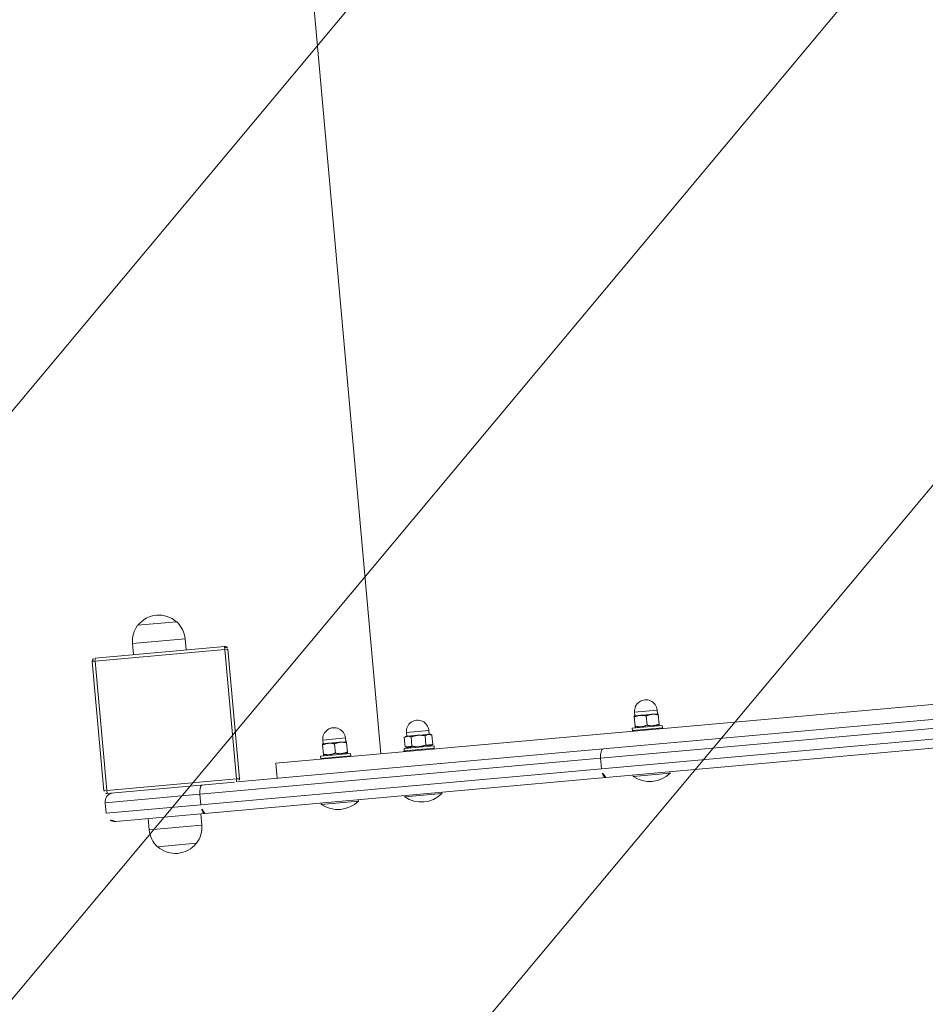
# Model space of a CAD drawing. Header units: feet. Extents: x 7493042 to 7493387, y 5986509 to 5986725.
# Tile 33 of 73: x 7493221.08 to 7493221.68, y 5986659.659 to 5986660.312. Entities that reach past the tile are written whole.
import ezdxf

# ---------------------------------------------------------------- set-up
doc = ezdxf.new("R2010")
doc.units = ezdxf.units.FT
doc.header["$MEASUREMENT"] = 0
for name, color, linetype, lineweight in [('_k_kreskowanie', 250, 'CONTINUOUS', 5), ('_k_urzadzenia', 250, 'CONTINUOUS', 13), ('_k_widok', 7, 'CONTINUOUS', 18), ('_k_wymiar', 7, 'CONTINUOUS', 13), ('_k_ściany', 7, 'CONTINUOUS', 35)]:
    doc.layers.add(name, color=color, linetype=linetype, lineweight=lineweight)

# ---------------------------------------------------------------- blocks, each defined once
blk = doc.blocks.new('42221')
at = {"layer": '_k_urzadzenia', "lineweight": 13}
for p, q in [((-4.572248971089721, 1.638266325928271), (-4.572248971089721, 0.7282663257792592)), ((-4.601248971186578, 0.945315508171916), (-4.601248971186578, 1.421217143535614)), ((-4.595248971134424, 1.423434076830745), (-4.595248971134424, 0.9430985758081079)), ((-4.588248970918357, 0.9430985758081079), (-4.588248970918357, 1.423434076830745)), ((-4.582248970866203, 1.421217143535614), (-4.582248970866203, 0.945315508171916)), ((-4.602150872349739, 0.9634413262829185), (-4.602150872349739, 0.9880913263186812)), ((-4.602150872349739, 0.9880913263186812), (-4.601248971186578, 0.9880913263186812)), ((-4.572248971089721, 0.985266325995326), (-4.571748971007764, 0.9857663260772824)), ((-4.571748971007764, 0.9857663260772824), (-4.571748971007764, 0.9657663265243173)), ((-4.571748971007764, 0.9857663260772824), (-4.570248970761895, 0.9857663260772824)), ((-4.570248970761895, 0.9857663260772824), (-4.570248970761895, 0.9657663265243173)), ((-4.570248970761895, 0.983066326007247), (-4.569844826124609, 0.9837663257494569)), ((-4.569130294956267, 0.9837663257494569), (-4.56296350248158, 0.9837663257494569)), ((-4.562248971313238, 0.9797663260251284), (-4.562248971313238, 0.9837663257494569)), ((-4.562248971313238, 0.9832663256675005), (-4.559748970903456, 0.9832663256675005)), ((-4.562248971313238, 0.9717663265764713), (-4.562248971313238, 0.9797663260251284)), ((-4.559748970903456, 0.9682663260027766), (-4.559748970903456, 0.9832663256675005)), ((-4.569130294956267, 0.9757663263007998), (-4.56296350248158, 0.9757663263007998)), ((-4.570248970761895, 0.9684663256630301), (-4.569844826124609, 0.9677663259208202)), ((-4.569130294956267, 0.9677663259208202), (-4.56296350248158, 0.9677663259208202)), ((-4.562248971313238, 0.9677663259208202), (-4.562248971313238, 0.9717663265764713)), ((-4.562248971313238, 0.9682663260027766), (-4.559748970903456, 0.9682663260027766)), ((-4.602150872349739, 0.9634413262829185), (-4.601248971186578, 0.9634413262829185)), ((-4.572248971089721, 0.9662663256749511), (-4.571748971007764, 0.9657663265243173)), ((-4.571748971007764, 0.9657663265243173), (-4.570248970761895, 0.9657663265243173)), ((-4.601248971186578, 0.945315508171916), (-4.601248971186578, 0.6785343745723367)), ((-4.595248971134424, 0.6763174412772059), (-4.595248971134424, 0.9430985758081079)), ((-4.595248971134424, 0.9430985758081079), (-4.588248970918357, 0.9430985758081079)), ((-4.588248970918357, 0.9430985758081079), (-4.588248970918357, 0.6763174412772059)), ((-4.582248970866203, 0.7019908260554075), (-4.582248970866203, 0.945315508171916)), ((-4.602150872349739, 0.8115407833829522), (-4.602150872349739, 0.836190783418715)), ((-4.602150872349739, 0.836190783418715), (-4.601248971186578, 0.836190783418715)), ((-4.572248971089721, 0.8333657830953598), (-4.571748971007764, 0.8338657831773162)), ((-4.571748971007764, 0.8338657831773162), (-4.571748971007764, 0.813865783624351)), ((-4.571748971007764, 0.8338657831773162), (-4.570248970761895, 0.8338657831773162)), ((-4.570248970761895, 0.8338657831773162), (-4.570248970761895, 0.813865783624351)), ((-4.570248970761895, 0.8311657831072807), (-4.569130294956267, 0.8331033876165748)), ((-4.569130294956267, 0.8331033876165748), (-4.56296350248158, 0.8331033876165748)), ((-4.562248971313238, 0.8318657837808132), (-4.56296350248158, 0.8331033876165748)), ((-4.562248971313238, 0.8307939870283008), (-4.562248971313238, 0.8318657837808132)), ((-4.562248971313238, 0.8313657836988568), (-4.559748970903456, 0.8313657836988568)), ((-4.562248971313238, 0.8238657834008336), (-4.562248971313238, 0.8307939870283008)), ((-4.559748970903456, 0.8163657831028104), (-4.559748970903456, 0.8313657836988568)), ((-4.569130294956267, 0.8284845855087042), (-4.56296350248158, 0.8284845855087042)), ((-4.562248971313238, 0.816937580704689), (-4.562248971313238, 0.8238657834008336)), ((-4.570248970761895, 0.8165657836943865), (-4.569130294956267, 0.8146281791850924)), ((-4.569130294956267, 0.819246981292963), (-4.56296350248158, 0.819246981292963)), ((-4.562248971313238, 0.8158657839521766), (-4.562248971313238, 0.816937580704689)), ((-4.562248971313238, 0.8163657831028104), (-4.559748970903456, 0.8163657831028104)), ((-4.602150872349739, 0.8115407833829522), (-4.601248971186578, 0.8115407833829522)), ((-4.572248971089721, 0.8143657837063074), (-4.571748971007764, 0.813865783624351)), ((-4.571748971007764, 0.813865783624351), (-4.570248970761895, 0.813865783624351)), ((-4.569130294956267, 0.8146281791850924), (-4.56296350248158, 0.8146281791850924)), ((-4.562248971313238, 0.8158657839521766), (-4.56296350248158, 0.8146281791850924)), ((-3.832248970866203, 0.7982663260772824), (-4.572248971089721, 0.7982663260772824)), ((-4.602150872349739, 0.7559413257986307), (-4.602150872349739, 0.7805913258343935)), ((-4.602150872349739, 0.7805913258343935), (-4.601248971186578, 0.7805913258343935)), ((-4.572248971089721, 0.7777663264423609), (-4.571748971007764, 0.7782663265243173)), ((-4.571748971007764, 0.7782663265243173), (-4.571748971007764, 0.7582663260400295)), ((-4.571748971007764, 0.7782663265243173), (-4.570248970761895, 0.7782663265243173)), ((-4.570248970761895, 0.7782663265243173), (-4.570248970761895, 0.7582663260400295)), ((-4.570248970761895, 0.7755663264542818), (-4.569844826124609, 0.7762663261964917)), ((-4.569130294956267, 0.7762663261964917), (-4.56296350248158, 0.7762663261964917)), ((-4.562248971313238, 0.7722663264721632), (-4.562248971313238, 0.7762663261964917)), ((-4.562248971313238, 0.7757663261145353), (-4.559748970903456, 0.7757663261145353)), ((-4.562248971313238, 0.7642663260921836), (-4.562248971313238, 0.7722663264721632)), ((-4.559748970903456, 0.7607663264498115), (-4.559748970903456, 0.7757663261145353)), ((-4.569130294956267, 0.7682663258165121), (-4.56296350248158, 0.7682663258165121)), ((-4.562248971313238, 0.7602663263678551), (-4.562248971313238, 0.7642663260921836)), ((-4.572248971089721, 0.7587663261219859), (-4.571748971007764, 0.7582663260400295)), ((-4.571748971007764, 0.7582663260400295), (-4.570248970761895, 0.7582663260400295)), ((-4.570248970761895, 0.760966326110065), (-4.569844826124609, 0.7602663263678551)), ((-4.569130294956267, 0.7602663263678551), (-4.56296350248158, 0.7602663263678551)), ((-4.562248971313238, 0.7607663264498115), (-4.559748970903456, 0.7607663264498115)), ((-4.602150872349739, 0.7559413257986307), (-4.601248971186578, 0.7559413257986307)), ((-4.572248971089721, 0.7282663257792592), (-4.582248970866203, 0.7282663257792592)), ((-4.58234897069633, 0.6998557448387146), (-4.58234897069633, 0.6151663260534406)), ((-4.494148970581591, 0.7033663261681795), (-4.580348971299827, 0.7033663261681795)), ((-4.580348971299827, 0.6151663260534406), (-4.580348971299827, 0.701366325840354)), ((-4.580348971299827, 0.701366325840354), (-4.494148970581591, 0.701366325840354)), ((-4.494148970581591, 0.701366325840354), (-4.494148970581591, 0.6151663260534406)), ((-4.492148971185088, 0.6151663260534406), (-4.492148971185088, 0.701366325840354)), ((-4.608748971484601, 0.6757663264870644), (-4.608748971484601, 0.6407663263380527)), ((-4.601248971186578, 0.6757663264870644), (-4.608748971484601, 0.6757663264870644)), ((-4.601248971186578, 0.6192663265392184), (-4.601248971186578, 0.6785343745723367)), ((-4.595248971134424, 0.6763174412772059), (-4.595248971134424, 0.6132663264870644)), ((-4.595248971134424, 0.6763174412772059), (-4.588248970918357, 0.6763174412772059)), ((-4.588248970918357, 0.6132663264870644), (-4.588248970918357, 0.6763174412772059)), ((-4.492148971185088, 0.6757663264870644), (-4.484748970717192, 0.6757663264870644)), ((-4.484748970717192, 0.6407663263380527), (-4.484748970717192, 0.6757663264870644)), ((-4.620464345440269, 0.6452663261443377), (-4.620464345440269, 0.6712663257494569)), ((-4.473033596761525, 0.6712663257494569), (-4.473033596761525, 0.6452663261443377)), ((-4.601248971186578, 0.6407663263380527), (-4.608748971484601, 0.6407663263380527)), ((-4.492148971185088, 0.6407663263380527), (-4.484748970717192, 0.6407663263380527)), ((-4.494148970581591, 0.6151663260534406), (-4.580348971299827, 0.6151663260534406)), ((-4.595248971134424, 0.6132663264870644), (-4.588248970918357, 0.6132663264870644)), ((-4.580348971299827, 0.613166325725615), (-4.494148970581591, 0.613166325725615))]:
    blk.add_line(p, q, dxfattribs=at)
for centre, radius, start, end in [((-4.587428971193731, 0.9757663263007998), 0.01920000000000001, 140.0643322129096, 219.9356677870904), ((-4.559748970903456, 0.9757663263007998), 0.007500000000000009, 270, 90), ((-4.587428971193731, 0.8238657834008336), 0.01920000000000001, 140.0643322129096, 219.9356677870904), ((-4.559748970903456, 0.8238657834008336), 0.00750000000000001, 270, 90), ((-4.587428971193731, 0.7682663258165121), 0.01920000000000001, 140.0643322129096, 219.9356677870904), ((-4.559748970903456, 0.7682663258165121), 0.007500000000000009, 270, 90), ((-4.580348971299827, 0.701366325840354), 0.001999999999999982, 90, 162.5616202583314), ((-4.494148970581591, 0.701366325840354), 0.00200000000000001, 0, 90), ((-4.608748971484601, 0.6582663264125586), 0.01749999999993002, 90, 132.0246275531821), ((-4.484748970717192, 0.6582663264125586), 0.01749999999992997, 47.97537244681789, 90), ((-4.608533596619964, 0.6582663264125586), 0.01749999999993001, 132.9811010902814, 227.0188989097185), ((-4.48496434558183, 0.6582663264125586), 0.01749999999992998, 312.9811010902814, 47.01889890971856), ((-4.608748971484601, 0.6582663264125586), 0.01749999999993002, 227.9753724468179, 270), ((-4.484748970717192, 0.6582663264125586), 0.01749999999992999, 270, 312.0246275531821), ((-4.595248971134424, 0.6192663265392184), 0.006000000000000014, 180, 270), ((-4.588248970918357, 0.6192663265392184), 0.006000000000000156, 270, 349.5246861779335), ((-4.580348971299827, 0.6151663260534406), 0.00200000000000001, 180, 270), ((-4.494148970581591, 0.6151663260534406), 0.00200000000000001, 270, 0)]:
    blk.add_arc(centre, radius, start, end, dxfattribs=at)
for centre, major_axis, ratio, start_param, end_param in [((-4.595248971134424, 0.945315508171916), (-0.005999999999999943, -2.919845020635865e-18), 0.3694888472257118, 0, 1.570796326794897), ((-4.588248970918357, 0.945315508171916), (0.005999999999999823, -1.539988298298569e-17), 0.3694888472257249, 4.712388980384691, 6.283185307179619), ((-4.595248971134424, 0.6785343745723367), (-0.006000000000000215, 1.351040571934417e-17), 0.3694888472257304, 0, 1.570796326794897), ((-4.588248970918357, 0.6785343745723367), (0.005999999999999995, -3.066249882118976e-17), 0.3694888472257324, 4.712388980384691, 6.10035659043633)]:
    blk.add_ellipse(centre, major_axis=major_axis, ratio=ratio, start_param=start_param, end_param=end_param, dxfattribs=at)
for points, weights in [([(-4.569844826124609, 0.983766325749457), (-4.569844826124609, 0.983766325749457), (-4.569130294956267, 0.9837663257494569)], [1.077350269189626, 1.077350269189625, 1]), ([(-4.569130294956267, 0.9837663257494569), (-4.570463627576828, 0.9797663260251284), (-4.569130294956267, 0.9757663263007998)], [1, 1.154700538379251, 1]), ([(-4.562248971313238, 0.9797663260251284), (-4.562248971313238, 0.981622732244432), (-4.56296350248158, 0.9837663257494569)], [1, 1.03795484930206, 1]), ([(-4.56296350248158, 0.9837663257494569), (-4.562248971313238, 0.9837663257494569), (-4.562248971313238, 0.9837663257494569)], [1, 1.03795484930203, 1]), ([(-4.56296350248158, 0.9757663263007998), (-4.562248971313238, 0.9779099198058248), (-4.562248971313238, 0.9797663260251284)], [1, 1.037954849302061, 1]), ([(-4.569130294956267, 0.9757663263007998), (-4.570463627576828, 0.9717663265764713), (-4.569130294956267, 0.9677663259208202)], [1, 1.154700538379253, 1]), ([(-4.562248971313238, 0.9717663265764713), (-4.562248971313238, 0.9736227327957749), (-4.56296350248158, 0.9757663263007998)], [1, 1.037954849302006, 1]), ([(-4.569130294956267, 0.9677663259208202), (-4.569844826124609, 0.9677663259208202), (-4.569844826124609, 0.9677663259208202)], [1, 1.077350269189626, 1.077350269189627]), ([(-4.56296350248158, 0.9677663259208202), (-4.562248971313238, 0.9699099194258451), (-4.562248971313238, 0.9717663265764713)], [1, 1.037954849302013, 1]), ([(-4.562248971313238, 0.9677663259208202), (-4.562248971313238, 0.9677663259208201), (-4.56296350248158, 0.9677663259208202)], [1, 1.037954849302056, 1]), ([(-4.569130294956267, 0.8331033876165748), (-4.570463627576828, 0.8307939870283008), (-4.569130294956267, 0.8284845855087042)], [1, 1.154700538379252, 1]), ([(-4.562248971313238, 0.8307939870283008), (-4.562248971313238, 0.8318657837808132), (-4.56296350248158, 0.8331033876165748)], [1, 1.037954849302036, 1]), ([(-4.56296350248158, 0.8284845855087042), (-4.562248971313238, 0.8297221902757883), (-4.562248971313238, 0.8307939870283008)], [1, 1.03795484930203, 1]), ([(-4.569130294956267, 0.8284845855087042), (-4.570463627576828, 0.8238657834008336), (-4.569130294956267, 0.819246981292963)], [1, 1.154700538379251, 1]), ([(-4.562248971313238, 0.8238657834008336), (-4.562248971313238, 0.8260093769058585), (-4.56296350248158, 0.8284845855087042)], [1, 1.03795484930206, 1]), ([(-4.56296350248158, 0.819246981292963), (-4.562248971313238, 0.8217221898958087), (-4.562248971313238, 0.8238657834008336)], [1, 1.037954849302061, 1]), ([(-4.569130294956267, 0.819246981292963), (-4.570463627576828, 0.816937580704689), (-4.569130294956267, 0.8146281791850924)], [1, 1.154700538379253, 1]), ([(-4.562248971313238, 0.816937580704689), (-4.562248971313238, 0.8180093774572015), (-4.56296350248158, 0.819246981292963)], [1, 1.037954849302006, 1]), ([(-4.56296350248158, 0.8146281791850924), (-4.562248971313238, 0.8158657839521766), (-4.562248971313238, 0.816937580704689)], [1, 1.037954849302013, 1]), ([(-4.569844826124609, 0.7762663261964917), (-4.569844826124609, 0.7762663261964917), (-4.569130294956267, 0.7762663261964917)], [1.077350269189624, 1.077350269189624, 1]), ([(-4.569130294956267, 0.7762663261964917), (-4.570463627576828, 0.7722663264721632), (-4.569130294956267, 0.7682663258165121)], [1, 1.154700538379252, 1]), ([(-4.562248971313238, 0.7722663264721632), (-4.562248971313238, 0.7741227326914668), (-4.56296350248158, 0.7762663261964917)], [1, 1.037954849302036, 1]), ([(-4.56296350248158, 0.7762663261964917), (-4.562248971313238, 0.7762663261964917), (-4.562248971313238, 0.7762663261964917)], [1, 1.03795484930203, 1]), ([(-4.56296350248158, 0.7682663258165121), (-4.562248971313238, 0.770409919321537), (-4.562248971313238, 0.7722663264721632)], [1, 1.03795484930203, 1]), ([(-4.569130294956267, 0.7682663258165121), (-4.570463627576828, 0.7642663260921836), (-4.569130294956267, 0.7602663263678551)], [1, 1.154700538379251, 1]), ([(-4.562248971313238, 0.7642663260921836), (-4.562248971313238, 0.7661227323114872), (-4.56296350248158, 0.7682663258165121)], [1, 1.03795484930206, 1]), ([(-4.56296350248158, 0.7602663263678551), (-4.562248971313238, 0.76240991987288), (-4.562248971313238, 0.7642663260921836)], [1, 1.037954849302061, 1]), ([(-4.569130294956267, 0.7602663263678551), (-4.569844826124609, 0.7602663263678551), (-4.569844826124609, 0.7602663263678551)], [1, 1.077350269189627, 1.077350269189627]), ([(-4.562248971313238, 0.7602663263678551), (-4.562248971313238, 0.7602663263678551), (-4.56296350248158, 0.7602663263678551)], [1, 1.037954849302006, 1])]:
    blk.add_rational_spline(points, weights, degree=2, dxfattribs=at)
for points, knots in [([(-4.582322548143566, 0.701366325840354), (-4.582292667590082, 0.701366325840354), (-4.582231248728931, 0.701366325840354), (-4.582109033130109, 0.701366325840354), (-4.581895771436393, 0.701366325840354), (-4.581524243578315, 0.701366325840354), (-4.581142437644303, 0.701366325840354), (-4.580882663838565, 0.701366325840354), (-4.580617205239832, 0.701366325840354), (-4.580348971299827, 0.701366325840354)], [-0.8483612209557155, -0.8483612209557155, -0.8483612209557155, -0.8483612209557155, -0.6326151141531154, -0.6326151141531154, -0.6326151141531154, -0.2561444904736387, -0.2561444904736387, -0.2561444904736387, 0, 0, 0, 0]), ([(-4.580348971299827, 0.701366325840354), (-4.580348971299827, 0.7016345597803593), (-4.580348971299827, 0.7019000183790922), (-4.580348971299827, 0.7021597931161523), (-4.580348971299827, 0.7025415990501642), (-4.580348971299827, 0.7029131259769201), (-4.580348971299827, 0.7031263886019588), (-4.580348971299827, 0.7033345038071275), (-4.580348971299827, 0.7033663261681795), (-4.580348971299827, 0.7033663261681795)], [0, 0, 0, 0, 0.2561444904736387, 0.2561444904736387, 0.2561444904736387, 0.6326151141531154, 0.6326151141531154, 0.6326151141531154, 1, 1, 1, 1]), ([(-4.494148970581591, 0.7033663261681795), (-4.494148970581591, 0.7033663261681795), (-4.494148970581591, 0.7033345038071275), (-4.494148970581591, 0.7031263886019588), (-4.494148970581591, 0.7029131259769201), (-4.494148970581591, 0.7025415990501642), (-4.494148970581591, 0.7021597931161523), (-4.494148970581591, 0.7019000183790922), (-4.494148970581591, 0.7016345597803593), (-4.494148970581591, 0.701366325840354)], [-1, -1, -1, -1, -0.6326151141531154, -0.6326151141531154, -0.6326151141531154, -0.2561444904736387, -0.2561444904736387, -0.2561444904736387, 0, 0, 0, 0]), ([(-4.494148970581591, 0.701366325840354), (-4.493880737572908, 0.701366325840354), (-4.493615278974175, 0.701366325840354), (-4.493355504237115, 0.701366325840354), (-4.492973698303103, 0.701366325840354), (-4.492602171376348, 0.701366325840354), (-4.492388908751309, 0.701366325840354), (-4.49218079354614, 0.701366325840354), (-4.492148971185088, 0.701366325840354), (-4.492148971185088, 0.701366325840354)], [0, 0, 0, 0, 0.2561444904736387, 0.2561444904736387, 0.2561444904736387, 0.6326151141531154, 0.6326151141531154, 0.6326151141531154, 1, 1, 1, 1]), ([(-4.580348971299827, 0.6151663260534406), (-4.580617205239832, 0.6151663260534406), (-4.580882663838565, 0.6151663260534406), (-4.581142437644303, 0.6151663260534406), (-4.581524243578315, 0.6151663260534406), (-4.581895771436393, 0.6151663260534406), (-4.582109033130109, 0.6151663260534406), (-4.582317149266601, 0.6151663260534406), (-4.58234897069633, 0.6151663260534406), (-4.58234897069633, 0.6151663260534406)], [0, 0, 0, 0, 0.2561444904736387, 0.2561444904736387, 0.2561444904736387, 0.6326151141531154, 0.6326151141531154, 0.6326151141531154, 1, 1, 1, 1]), ([(-4.580348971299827, 0.613166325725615), (-4.580348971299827, 0.613166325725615), (-4.580348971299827, 0.6131981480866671), (-4.580348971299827, 0.6134062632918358), (-4.580348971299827, 0.6136195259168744), (-4.580348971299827, 0.6139910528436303), (-4.580348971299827, 0.6143728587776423), (-4.580348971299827, 0.6146326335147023), (-4.580348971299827, 0.6148980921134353), (-4.580348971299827, 0.6151663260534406)], [-1, -1, -1, -1, -0.6326151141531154, -0.6326151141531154, -0.6326151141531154, -0.2561444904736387, -0.2561444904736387, -0.2561444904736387, 0, 0, 0, 0]), ([(-4.494148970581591, 0.6151663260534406), (-4.494148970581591, 0.6148980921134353), (-4.494148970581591, 0.6146326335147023), (-4.494148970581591, 0.6143728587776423), (-4.494148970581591, 0.6139910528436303), (-4.494148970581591, 0.6136195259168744), (-4.494148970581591, 0.6134062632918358), (-4.494148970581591, 0.6131981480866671), (-4.494148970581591, 0.613166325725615), (-4.494148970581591, 0.613166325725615)], [0, 0, 0, 0, 0.2561444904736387, 0.2561444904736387, 0.2561444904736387, 0.6326151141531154, 0.6326151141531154, 0.6326151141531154, 1, 1, 1, 1]), ([(-4.492148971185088, 0.6151663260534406), (-4.492148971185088, 0.6151663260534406), (-4.49218079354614, 0.6151663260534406), (-4.492388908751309, 0.6151663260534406), (-4.492602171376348, 0.6151663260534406), (-4.492973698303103, 0.6151663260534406), (-4.493355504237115, 0.6151663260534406), (-4.493615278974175, 0.6151663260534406), (-4.493880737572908, 0.6151663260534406), (-4.494148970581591, 0.6151663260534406)], [-1, -1, -1, -1, -0.6326151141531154, -0.6326151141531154, -0.6326151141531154, -0.2561444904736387, -0.2561444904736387, -0.2561444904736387, 0, 0, 0, 0])]:
    blk.add_open_spline(points, degree=3, knots=knots, dxfattribs=at)
blk = doc.blocks.new('PZ')
at = {"layer": '_k_kreskowanie'}
h = blk.add_hatch(dxfattribs=at)
h.set_pattern_fill('ANSI31', color=30, scale=2)
h.set_pattern_definition([(44.99999999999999, (0, 9.999999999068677), (-0.1767766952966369, 0.1767766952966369), [])])
h.paths.add_polyline_path([(0, 0), (-10.00000000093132, -9.313225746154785e-10), (-10, -8), (0, -8.000000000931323)])
at = {"layer": '_k_wymiar', "xscale": -1, "rotation": 270}
blk.add_blockref('42221', (-3.302318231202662, -0.2372885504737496), dxfattribs=at)
blk = doc.blocks.new('dz_89')
at = {"layer": '_k_widok', "true_color": 0x727430, "transparency": 33554483}
h = blk.add_hatch(color=67, dxfattribs=at)
h.dxf.hatch_style = 1
edge = h.paths.add_edge_path()
edge.add_line((12.70902155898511, 26.38064855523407), (7.709021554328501, 26.38064852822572))
edge.add_line((7.709021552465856, 26.38064852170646), (7.70902153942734, 37.78064853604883))
edge.add_line((7.709021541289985, 37.78064853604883), (6.369776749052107, 37.78064852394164))
edge.add_line((6.369776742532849, 37.78064853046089), (5.615883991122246, 14.49525390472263))
edge.add_line((5.615883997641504, 14.49525390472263), (18.80389758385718, 14.91181113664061))
edge.add_line((18.80389758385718, 14.91181113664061), (15.54272840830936, 18.68720442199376))
edge.add_arc((24.35910540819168, 26.30271166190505), 11.65008386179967, 180.0006461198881, 220.8201588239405, ccw=False)
edge.add_line((12.70902155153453, 26.3025802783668), (12.70902155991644, 26.38064854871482))
h.paths.add_polyline_path([(40.3690215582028, 42.12779145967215), (6.460092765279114, 40.54843281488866), (6.369776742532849, 37.78064853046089), (20.17902156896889, 37.78064855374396), (20.17902156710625, 39.05064855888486), (40.38900848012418, 39.05064853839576)])
h.paths.add_polyline_path([(40.3890215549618, 27.15064852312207), (32.28902155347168, 27.15064854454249), (32.28902156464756, 24.75064854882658), (31.12902155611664, 24.75064853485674), (31.12902154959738, 22.41511134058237), (31.24902159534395, 22.41511131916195), (31.24902155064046, 18.7951111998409), (31.12902157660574, 18.79511121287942), (31.12902157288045, 17.37511119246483), (37.4009747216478, 17.37511119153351)], flags=16)
edge = h.paths.add_edge_path()
edge.add_line((28.96902152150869, 24.75064853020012), (18.20161191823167, 24.75064854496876))
edge.add_arc((24.35902610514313, 26.30268215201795), 6.350004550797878, 194.1472389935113, 220.8203165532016)
edge.add_line((19.55357563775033, 22.15175411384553), (19.67721045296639, 22.00862444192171))
edge.add_line((19.67721045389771, 22.00862444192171), (22.76096443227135, 18.72709242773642))
edge.add_arc((26.92873122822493, 24.47511123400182), 7.100000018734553, 234.0549274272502, 269.9999999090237)
edge.add_line((26.92873121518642, 17.37511121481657), (28.9690215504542, 17.37511119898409))
edge.add_line((28.96902155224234, 17.37511119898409), (28.96902155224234, 18.79511121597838))
edge.add_line((28.96902155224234, 18.79511121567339), (28.8490215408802, 18.79511121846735))
edge.add_line((28.84902154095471, 18.79511121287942), (28.84902155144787, 22.4151113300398))
edge.add_line((28.84902155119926, 22.4151113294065), (28.96902152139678, 22.41511132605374))
edge.add_line((28.9690215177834, 22.41511132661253), (28.96902151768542, 24.75064853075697))
edge = h.paths.add_edge_path()
edge.add_arc((13.99827481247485, 10.76081904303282), 6.350176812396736, 359.9259715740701, 400.8197376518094)
edge.add_line((18.80389758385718, 14.91181113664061), (5.609941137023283, 14.49506619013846))
edge.add_line((5.60994113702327, 14.49506619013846), (5.005610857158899, -5.566441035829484))
edge.add_line((5.005610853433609, -5.566441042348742), (4.94169659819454, -30.1910327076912))
edge.add_line((4.94169660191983, -30.19103270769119), (-10.95257287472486, -30.01103900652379))
edge.add_line((-10.95257287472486, -30.01103900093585), (-7.97976715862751, -62.86399820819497))
edge.add_line((-7.979767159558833, -62.86399821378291), (26.62697393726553, -58.20511747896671))
edge.add_line((26.62697393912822, -58.20511747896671), (32.59135868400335, -54.96423566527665))
edge.add_line((32.59135868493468, -54.96423566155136), (40.39575607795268, -43.59466002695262))
edge.add_line((40.39575607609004, -43.59466002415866), (36.09191652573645, -43.96657251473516))
edge.add_line((36.09191652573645, -43.96657251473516), (27.13389821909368, -44.82471283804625))
edge.add_line((27.13389822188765, -44.82471284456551), (21.40663926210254, -45.45580032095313))
edge.add_line((21.40663925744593, -45.45580031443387), (21.76153076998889, -48.25727015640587))
edge.add_line((21.76153076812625, -48.25727016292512), (13.38419240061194, -49.23040239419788))
edge.add_line((13.3841924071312, -49.23040239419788), (13.21135381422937, -47.69499205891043))
edge.add_line((13.2113538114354, -47.69499205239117), (7.145014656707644, -48.46539149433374))
edge.add_line((7.145014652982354, -48.465391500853), (4.158830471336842, -45.61260267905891))
edge.add_line((4.158830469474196, -45.61260267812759), (3.796435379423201, -42.43696575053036))
edge.add_line((3.796435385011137, -42.43696574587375), (5.607288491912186, -40.02250703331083))
edge.add_line((5.607288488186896, -40.02250703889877), (4.50924433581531, -31.20987534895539))
edge.add_line((4.509244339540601, -31.20987534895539), (7.406442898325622, -30.84037367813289))
edge.add_line((7.406442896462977, -30.84037367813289), (7.354475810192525, -25.59051912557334))
edge.add_line((7.354475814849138, -25.59051912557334), (13.5241225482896, -24.89589675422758))
edge.add_line((13.52412253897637, -24.89589675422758), (20.14724967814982, -24.10867510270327))
edge.add_line((20.14724967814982, -24.10867509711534), (20.30905911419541, -19.73186123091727))
edge.add_line((20.30905912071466, -19.73186123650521), (20.34844632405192, 10.75261436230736))
edge = h.paths.add_edge_path(flags=16)
edge.add_line((13.01895449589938, -13.43925650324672), (8.439511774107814, -13.33923487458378))
edge.add_line((8.439511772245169, -13.33923487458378), (8.26644729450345, -8.383656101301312))
edge.add_line((8.266447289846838, -8.38365610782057), (6.891811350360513, -8.398121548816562))
edge.add_line((6.891811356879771, -8.398121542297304), (6.954738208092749, 13.77454660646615))
edge.add_line((6.954738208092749, 13.77454659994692), (18.00234881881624, 13.77454662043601))
edge.add_line((18.00234881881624, 13.77454662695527), (17.97982610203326, -3.657293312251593))
edge.add_line((17.97982610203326, -3.657293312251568), (18.8359501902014, -3.658067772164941))
edge.add_line((18.83595019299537, -3.658067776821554), (18.83470074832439, -5.039304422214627))
edge.add_line((18.83470074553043, -5.039304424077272), (17.97804198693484, -5.038197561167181))
edge.add_line((17.9780419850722, -5.038197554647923), (17.97385397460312, -8.27958876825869))
edge.add_line((17.97385397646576, -8.27958876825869), (19.77666913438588, -8.506651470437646))
edge.add_line((19.77666913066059, -8.506651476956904), (19.72751823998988, -11.4468528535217))
edge.add_line((19.72751823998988, -11.4468528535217), (18.06569280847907, -11.46519165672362))
edge.add_line((18.06569281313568, -11.46519165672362), (18.02478807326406, -13.3749892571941))
edge.add_line((18.02478807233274, -13.3749892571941), (18.31841797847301, -13.48052910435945))
edge.add_line((18.31841797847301, -13.48052909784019), (18.31391199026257, -14.5805194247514))
edge.add_line((18.31391198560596, -14.58051943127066), (20.31551771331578, -14.58310556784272))
edge.add_line((20.3155177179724, -14.58310556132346), (20.31293363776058, -16.58310389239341))
edge.add_line((20.31293363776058, -16.58310389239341), (18.31071343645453, -16.58051694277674))
edge.add_line((18.31071343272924, -16.58051694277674), (18.30203254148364, -17.48049553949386))
edge.add_line((18.30203254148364, -17.48049553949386), (14.30206610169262, -17.46411012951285))
edge.add_line((14.30206610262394, -17.46411012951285), (14.31845152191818, -13.46414370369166))
edge.add_line((14.31845152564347, -13.46414370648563), (13.0189544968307, -13.43925650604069))
edge = h.paths.add_edge_path()
edge.add_line((70.70547728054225, -22.95664114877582), (71.4472457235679, -22.85710347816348))
edge.add_line((71.44724573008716, -22.85710347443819), (69.8489759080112, 11.45785041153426))
edge.add_line((69.8489759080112, 11.45785041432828), (26.86243700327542, 9.455688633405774))
edge.add_arc((32.74163792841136, 5.475111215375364), 7.100000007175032, 145.8996048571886, 179.9259717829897)
edge.add_line((25.64164385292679, 5.484284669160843), (25.62778908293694, -5.238872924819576))
edge.add_line((25.62778907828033, -5.238872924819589), (25.60720499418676, -21.17032181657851))
edge.add_line((25.60720499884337, -21.17032181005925), (27.299590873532, -23.25855136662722))
edge.add_line((27.29959087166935, -23.25855137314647), (27.12347947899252, -23.27948386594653))
edge.add_line((27.12347947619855, -23.27948385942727), (27.71707911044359, -26.05621343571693))
edge.add_line((27.71707911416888, -26.05621344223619), (29.53703548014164, -27.82601317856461))
edge.add_line((29.53703548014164, -27.82601317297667), (29.60346308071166, -27.82848015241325))
edge.add_line((29.6034630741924, -27.82848015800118), (36.52562348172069, -27.13329647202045))
edge.add_line((36.5256234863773, -27.13329646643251), (36.26258692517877, -25.0899024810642))
edge.add_line((36.26258692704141, -25.08990248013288), (36.07831178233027, -24.66276939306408))
edge.add_line((36.07831178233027, -24.66276939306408), (35.15574125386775, -23.36763865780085))
edge.add_line((35.15574125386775, -23.36763865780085), (35.00444155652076, -22.59148895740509))
edge.add_line((35.00444155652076, -22.59148896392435), (39.10632897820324, -22.11164607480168))
edge.add_line((39.10632897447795, -22.11164606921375), (39.20411890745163, -22.94759307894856))
edge.add_line((39.20411891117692, -22.94759307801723), (38.26454920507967, -25.0741886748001))
edge.add_line((38.26454920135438, -25.07418867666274), (38.50228764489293, -26.89560536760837))
edge.add_line((38.50228764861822, -26.89560536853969), (39.51359771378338, -26.79456247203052))
edge.add_line((39.51359771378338, -26.79456247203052), (41.05788775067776, -26.64026801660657))
edge.add_line((41.05788775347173, -26.6402680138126), (43.63170448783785, -26.38311060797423))
edge.add_line((43.63170448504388, -26.38311060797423), (44.91861283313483, -26.25453190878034))
edge.add_line((44.91861282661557, -26.25453191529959), (47.49242954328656, -25.99737448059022))
edge.add_line((47.49242954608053, -25.99737447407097), (49.95831791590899, -25.73115457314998))
edge.add_line((49.95831791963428, -25.73115457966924), (52.31213912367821, -25.45632046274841))
edge.add_line((52.31213912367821, -25.45632045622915), (58.19669211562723, -24.76923523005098))
edge.add_line((58.19669211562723, -24.76923523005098), (59.37360269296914, -24.63181821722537))
edge.add_line((59.37360268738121, -24.63181822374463), (60.55051330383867, -24.49440115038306))
edge.add_line((60.55051330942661, -24.49440114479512), (60.21025393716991, -21.28603019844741))
edge.add_line((60.21025393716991, -21.28603020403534), (62.11008556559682, -21.05637871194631))
edge.add_line((62.11008556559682, -21.05637870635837), (62.42622630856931, -24.13022891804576))
edge.add_line((62.42622630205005, -24.13022891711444), (64.211544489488, -25.36733802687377))
edge.add_line((64.21154449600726, -25.36733802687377), (70.90926426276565, -24.47528995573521))
edge.add_line((70.90926425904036, -24.47528996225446), (70.70547728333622, -22.95664114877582))
h.paths.add_polyline_path([(43.90902158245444, 33.17064851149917), (43.40902154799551, 33.17064852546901)], flags=17)
h.paths.add_polyline_path([(51.80902156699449, 33.17064855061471), (52.30902153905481, 33.17064853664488), (52.25776074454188, 33.17064853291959)], flags=17)
h.paths.add_polyline_path([(51.60902157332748, 31.97064854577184), (51.10902157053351, 31.97064853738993)], flags=17)
h.paths.add_polyline_path([(50.40902157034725, 31.97064852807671), (50.90902157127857, 31.970648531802)], flags=17)
h.paths.add_polyline_path([(49.70902156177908, 31.97064853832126), (50.20902156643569, 31.9706485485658)], flags=17)
h.paths.add_polyline_path([(49.50902157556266, 33.17064853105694), (49.00902156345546, 34.88798305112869)], flags=17)
h.paths.add_polyline_path([(48.30902154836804, 31.97064854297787), (48.80902156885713, 31.97064854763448)], flags=17)
h.paths.add_polyline_path([(48.10902155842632, 31.97064852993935), (47.60902157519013, 31.97064853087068)], flags=17)
h.paths.add_polyline_path([(47.40902157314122, 31.97064854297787), (46.90902157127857, 31.9706485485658)], flags=17)
h.paths.add_polyline_path([(46.20902156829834, 33.17064854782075), (46.70902156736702, 33.17064852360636)], flags=17)
h.paths.add_polyline_path([(46.00902155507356, 31.97064852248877), (45.50902155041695, 31.97064853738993)], flags=17)
h.paths.add_polyline_path([(45.30902156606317, 31.9706485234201), (44.80902154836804, 31.97064851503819)], flags=17)
h.paths.add_polyline_path([(44.60902157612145, 31.97064851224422), (44.109021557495, 31.97064851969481)], flags=17)
h.paths.add_polyline_path([(53.10176307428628, 26.89891276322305), (52.6837246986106, 34.88798304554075), (62.67006255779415, 35.41053103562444), (63.08810090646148, 27.421460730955)], flags=16)
edge = h.paths.add_edge_path()
edge.add_line((42.96902156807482, 26.89891279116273), (42.96902155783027, 27.8306485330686))
edge.add_line((42.96902155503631, 27.83064852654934), (40.38902156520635, 27.83064852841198))
edge.add_line((40.38902156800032, 27.83064853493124), (40.38902156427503, 27.17064853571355))
edge.add_line((40.38902156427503, 27.17064853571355), (37.4009747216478, 17.37511119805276))
edge.add_line((37.4009747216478, 17.37511119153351), (37.4009747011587, 12.57511119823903))
edge.add_line((37.4009747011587, 12.57511120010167), (32.74163790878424, 12.57511120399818))
edge.add_arc((32.74163790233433, 5.475111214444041), 7.099999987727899, 90.00000000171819, 145.8996045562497)
edge.add_line((26.86243701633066, 9.455688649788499), (69.8489759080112, 11.45785041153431))
edge.add_line((69.8489759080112, 11.45785041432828), (68.35975570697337, 43.43150139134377))
edge.add_line((68.3597557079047, 43.43150139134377), (40.36902155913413, 42.12779145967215))
edge.add_line((40.3690215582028, 42.12779145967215), (40.38902154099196, 39.05064854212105))
edge.add_line((40.38902154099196, 39.05064854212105), (40.38902155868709, 36.79064854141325))
edge.add_line((40.38902155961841, 36.79064854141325), (42.98902157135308, 36.79064853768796))
edge.add_line((42.98902156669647, 36.7906485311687), (42.98902155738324, 34.88798305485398))
edge.add_line((42.98902155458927, 34.88798305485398), (52.68372470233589, 34.88798305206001))
edge.add_line((52.68372470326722, 34.88798305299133), (53.10176307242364, 26.89891277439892))
edge.add_line((53.10176307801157, 26.8989127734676), (42.96902156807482, 26.89891278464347))
at = {"layer": '_k_widok', "rotation": 2.995343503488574}
blk.add_blockref('PZ', (62.81248085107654, 35.40524195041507), dxfattribs=at)
blk = doc.blocks.new('st_arch')
at = {"layer": '_k_kreskowanie'}
h = blk.add_hatch(dxfattribs=at)
h.set_pattern_fill('ANSI37', color=251, scale=1.5)
h.set_pattern_definition([(45, (0, 0), (-0.1325825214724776, 0.1325825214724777), []), (135, (0, 0), (-0.1325825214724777, -0.1325825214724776), [])])
h.paths.add_polyline_path([(-3.651893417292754, -0.1649241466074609, 0.1831310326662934), (-4.930936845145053, 1.732734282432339), (-7.999900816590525, 1.451194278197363), (-7.281507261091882, -6.544039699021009, 0.1004428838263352), (-5.454968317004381, -6.373939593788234, 0.2309915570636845), (-3.621269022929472, -4.319969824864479, 0.1038149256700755)])

msp = doc.modelspace()

# ---------------------------------------------------------------- block references
at = {"layer": '_k_ściany', "color": 4, "xscale": 11.74033149, "yscale": 11.74033149, "zscale": 11.74033149, "rotation": 270}
msp.add_blockref('st_arch', (7493229.551674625, 5986601.524765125), dxfattribs=at)

# ---------------------------------------------------------------- next in the draw order: block references
at = {"layer": '_k_ściany', "rotation": 2.126854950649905}
msp.add_blockref('dz_89', (7493161.928738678, 5986627.126837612), dxfattribs=at)

doc.saveas('drawing.dxf')
